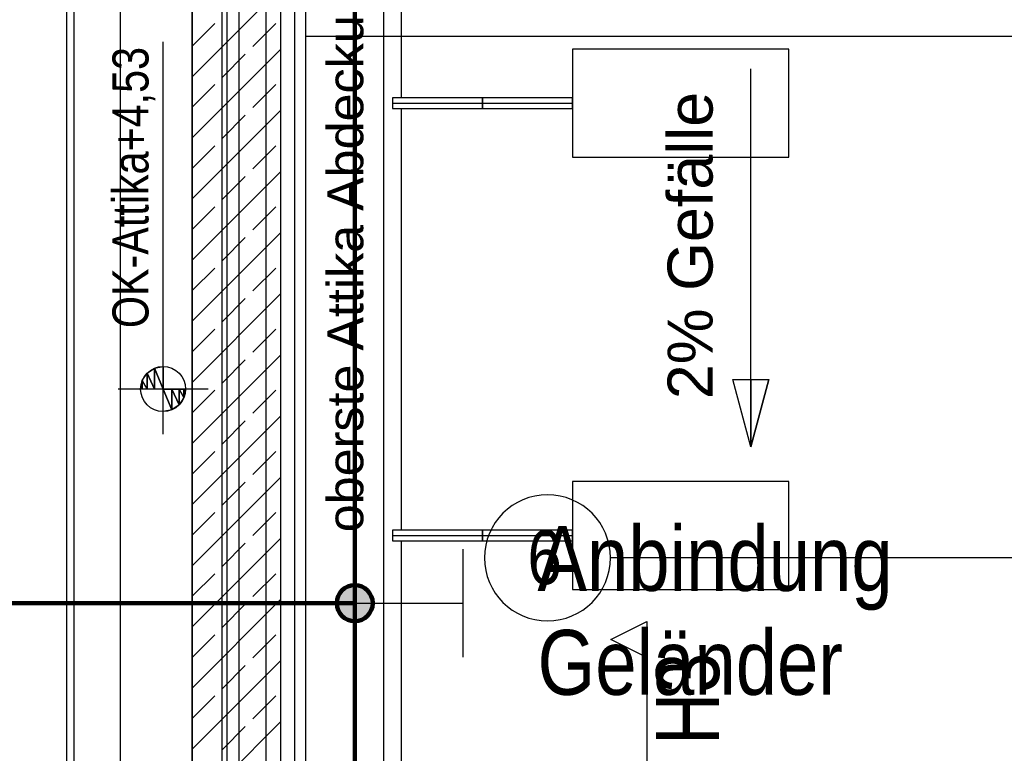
# Model space of a CAD drawing. Header units: metres. Extents: x -2 to 57.6, y -0.5 to 41.5.
# Tile 8 of 41: x 12 to 17.5, y 17.8 to 21.9. Entities that reach past the tile are written whole.
import ezdxf
from ezdxf.enums import TextEntityAlignment as Align

# ---------------------------------------------------------------- set-up
doc = ezdxf.new("R2010")
doc.units = ezdxf.units.M
for name, color, linetype in [('ITB_ELT_Blitzschutz', 5, 'Continuous'), ('ITB_ELT_Blitzschutz Bauteile', 5, 'Continuous'), ('ITB_ELT_TXT_Blitzschutz', 7, 'Continuous'), ('ITB_XXX_xRef', 251, 'Continuous')]:
    doc.layers.add(name, color=color, linetype=linetype)
doc.styles.add('ARIAL', font='txt', dxfattribs={"height": 0.2})
doc.styles.add('ARIAL NARROW', font='txt', dxfattribs={"height": 0.2})
doc.styles.add('ARIAL NARROW_B', font='txt', dxfattribs={"height": 0.2})

# ---------------------------------------------------------------- blocks, each defined once
blk = doc.blocks.new('ITB_1003-ID-102-8-535-128')
at = {"layer": 'ITB_XXX_xRef', "lineweight": 25}
for p, q in [((208.8923, 157.2264), (208.8923, 182.634)), ((208.0812, 179.0063), (208.0812, 161.5063)), ((208.4805, 178.607), (208.4805, 161.9056)), ((208.4784, 178.4395), (208.4784, 161.9035)), ((208.6479, 162.073), (208.6479, 178.4395)), ((208.6747, 162.0998), (208.6747, 178.4119)), ((208.7411, 162.1661), (208.7411, 178.3457)), ((208.9712, 178.1163), (208.9712, 162.3963)), ((208.9712, 178.1163), (208.9712, 162.3963)), ((209.0512, 162.4763), (209.0512, 178.0365)), ((209.1112, 162.5363), (209.1112, 177.9763)), ((209.5433, 177.1442), (209.5431, 165.0907)), ((209.6431, 165.0907), (209.6433, 177.0442)), ((208.0812, 171.4824), (208.0812, 163.4791)), ((208.4805, 170.0318), (208.9712, 170.5225)), ((208.4805, 170.2015), (208.606, 170.3269)), ((208.8181, 170.1997), (208.9454, 170.3269)), ((209.1133, 170.2563), (219.3238, 170.2563)), ((208.3196, 168.0476), (208.3196, 170.2244)), ((208.4805, 169.6923), (208.9712, 170.183)), ((208.6484, 170.0299), (208.7757, 170.1572)), ((211.7932, 170.1842), (210.5932, 170.1842)), ((211.7932, 169.5842), (211.7932, 170.1842)), ((211.5829, 168.3498), (211.5829, 170.0749)), ((208.4805, 169.8621), (208.606, 169.9875)), ((208.8181, 169.8602), (208.9454, 169.9875)), ((208.4805, 169.3529), (208.9712, 169.8436)), ((208.6484, 169.6905), (208.7757, 169.8178)), ((208.4805, 169.5226), (208.606, 169.6481)), ((208.8181, 169.5208), (208.9454, 169.6481)), ((210.5932, 169.5842), (211.7932, 169.5842)), ((208.4805, 169.0135), (208.9712, 169.5042)), ((208.6484, 169.3511), (208.7757, 169.4784)), ((208.4805, 169.1832), (208.606, 169.3087)), ((208.8181, 169.1814), (208.9454, 169.3087)), ((208.4805, 168.6741), (208.9712, 169.1648)), ((208.6484, 169.0117), (208.7757, 169.139)), ((208.4805, 168.8438), (208.606, 168.9693)), ((208.8181, 168.842), (208.9454, 168.9693)), ((208.4805, 168.3347), (208.9712, 168.8254)), ((208.6484, 168.6723), (208.7757, 168.7996)), ((208.4805, 168.5044), (208.606, 168.6299)), ((208.8181, 168.5026), (208.9454, 168.6299)), ((208.4805, 167.9953), (208.9712, 168.486)), ((208.6484, 168.3329), (208.7757, 168.4602)), ((208.2312, 168.3859), (208.2718, 168.413)), ((208.2718, 168.413), (208.3196, 168.4226)), ((208.2718, 168.413), (208.2718, 168.413)), ((208.2718, 168.413), (208.2718, 168.2976)), ((208.2718, 168.2976), (208.2718, 168.413)), ((208.2718, 168.413), (208.3196, 168.2976)), ((208.3196, 168.2976), (208.2718, 168.413)), ((208.3196, 168.4226), (208.3196, 168.4226)), ((208.3196, 168.4226), (208.3196, 168.2976)), ((208.1946, 168.2976), (208.2041, 168.3454)), ((208.2041, 168.3454), (208.2312, 168.3859)), ((208.2041, 168.3454), (208.2041, 168.3454)), ((208.2041, 168.3454), (208.2041, 168.2976)), ((208.2041, 168.2976), (208.2041, 168.3454)), ((208.2041, 168.3454), (208.2312, 168.2976)), ((208.2312, 168.2976), (208.2041, 168.3454)), ((208.2312, 168.3859), (208.2312, 168.3859)), ((208.2312, 168.3859), (208.2312, 168.2976)), ((208.2312, 168.2976), (208.2312, 168.3859)), ((208.2312, 168.3859), (208.2718, 168.2976)), ((208.2718, 168.2976), (208.2312, 168.3859)), ((211.4829, 168.3498), (211.6829, 168.3498)), ((211.5829, 167.9766), (211.4829, 168.3498)), ((211.5829, 167.9766), (211.4829, 168.3498)), ((211.4829, 168.3498), (211.5829, 168.3498)), ((211.5829, 167.9766), (211.6829, 168.3498)), ((211.5829, 168.3498), (211.5829, 168.3498)), ((211.5829, 168.3498), (211.5829, 167.9766)), ((211.5829, 167.9766), (211.5829, 168.3498)), ((211.5829, 168.3498), (211.6829, 168.3498)), ((211.6829, 168.3498), (211.5829, 167.9766)), ((211.6829, 168.3498), (211.6829, 168.3498)), ((208.5696, 168.2976), (208.0696, 168.2976)), ((208.2041, 168.2976), (208.1946, 168.2976)), ((208.2312, 168.2976), (208.2041, 168.2976)), ((208.2312, 168.2976), (208.2312, 168.2976)), ((208.2718, 168.2976), (208.2312, 168.2976)), ((208.2718, 168.2976), (208.2718, 168.2976)), ((208.3196, 168.2976), (208.2718, 168.2976)), ((208.3196, 168.2976), (208.3196, 168.2976)), ((208.3196, 168.1726), (208.3196, 168.2976)), ((208.3196, 168.2976), (208.3675, 168.1821)), ((208.3675, 168.1821), (208.3196, 168.2976)), ((208.3196, 168.2976), (208.3675, 168.2976)), ((208.3675, 168.2976), (208.3675, 168.2976)), ((208.3675, 168.2976), (208.3675, 168.1821)), ((208.3675, 168.1821), (208.3675, 168.2976)), ((208.3675, 168.2976), (208.408, 168.2092)), ((208.408, 168.2092), (208.3675, 168.2976)), ((208.3675, 168.2976), (208.408, 168.2976)), ((208.408, 168.2976), (208.408, 168.2976)), ((208.408, 168.2976), (208.408, 168.2092)), ((208.408, 168.2092), (208.408, 168.2976)), ((208.408, 168.2976), (208.4351, 168.2497)), ((208.4351, 168.2497), (208.408, 168.2976)), ((208.408, 168.2976), (208.4351, 168.2976)), ((208.4351, 168.2976), (208.4351, 168.2976)), ((208.4351, 168.2976), (208.4351, 168.2497)), ((208.4351, 168.2497), (208.4351, 168.2976)), ((208.4351, 168.2976), (208.4446, 168.2976)), ((208.4446, 168.2976), (208.4351, 168.2497)), ((208.4446, 168.2976), (208.4446, 168.2976)), ((208.4805, 168.165), (208.606, 168.2905)), ((208.8181, 168.1632), (208.9454, 168.2905)), ((208.4351, 168.2497), (208.408, 168.2092)), ((208.4351, 168.2497), (208.4351, 168.2497)), ((208.3675, 168.1821), (208.3196, 168.1726)), ((208.408, 168.2092), (208.3675, 168.1821)), ((208.3675, 168.1821), (208.3675, 168.1821)), ((208.408, 168.2092), (208.408, 168.2092)), ((208.4805, 167.6559), (208.9712, 168.1466)), ((208.6484, 167.9935), (208.7757, 168.1208)), ((208.4805, 167.8256), (208.606, 167.9511)), ((208.8181, 167.8238), (208.9454, 167.9511)), ((208.4805, 167.3165), (208.9712, 167.8072)), ((208.6484, 167.6541), (208.7757, 167.7813)), ((211.7931, 167.7842), (210.5931, 167.7842)), ((211.7931, 167.1842), (211.7931, 167.7842)), ((208.4805, 167.4862), (208.606, 167.6116)), ((208.8181, 167.4844), (208.9454, 167.6116)), ((208.4805, 166.9771), (208.9712, 167.4678)), ((208.6484, 167.3147), (208.7757, 167.4419)), ((212.8037, 167.3604), (210.8037, 167.3604)), ((225.0149, 167.3604), (212.8037, 167.3604)), ((212.8037, 167.3604), (212.8037, 167.3604)), ((212.8037, 167.3604), (212.8037, 167.3604)), ((208.4805, 167.1468), (208.606, 167.2722)), ((208.8181, 167.145), (208.9454, 167.2722)), ((210.5931, 167.1842), (211.7931, 167.1842)), ((208.4805, 166.6376), (208.9712, 167.1283)), ((208.6484, 166.9752), (208.7757, 167.1025)), ((210.8055, 166.9075), (211.0055, 167.0075)), ((210.8055, 166.9075), (211.0055, 167.0075)), ((211.0055, 167.0075), (211.0055, 167.0075)), ((211.0055, 167.0075), (211.0055, 166.8075)), ((211.0055, 167.0075), (211.0055, 166.8075)), ((208.4805, 166.8074), (208.606, 166.9328)), ((208.8181, 166.8055), (208.9454, 166.9328)), ((211.0055, 166.8075), (210.8055, 166.9075)), ((211.0055, 166.8075), (210.8055, 166.9075)), ((211.0055, 166.8075), (211.0055, 157.2264)), ((208.4805, 166.2982), (208.9712, 166.7889)), ((208.6484, 166.6358), (208.7757, 166.7631)), ((208.4805, 166.4679), (208.606, 166.5934)), ((208.8181, 166.4661), (208.9454, 166.5934)), ((208.4805, 165.9588), (208.9712, 166.4495)), ((208.6484, 166.2964), (208.7757, 166.4237))]:
    blk.add_line(p, q, dxfattribs=at)
blk.add_circle((208.3196, 168.2976), 0.125, dxfattribs=at)
blk.add_arc((210.4537, 167.3604), 0.35, 180, 0, dxfattribs=at)
for s, height, style, p, p2 in [('oberste Attika Abdeckung öffnen ggf. erneuern', 0.2, 'ARIAL', (209.4311, 167.5024), (209.4311, 173.275)), ('OK-Attika+4,53', 0.2, 'ARIAL NARROW', (208.2383, 168.6359), (208.2383, 170.1967)), ('2% Gefälle', 0.25, 'ARIAL', (211.3708, 168.2409), (211.3708, 169.9476)), ('H3', 0.35, 'ARIAL NARROW', (211.407, 166.3213), (211.407, 166.8339))]:
    blk.add_text(s, height=height, rotation=90, dxfattribs=dict(at, style=style)).set_placement(p, p2, align=Align.FIT)
at = {"lineweight": 25}
blk.add_wipeout([(207.7835, 179.2584), (207.7835, 161.2505), (207.8254, 161.2505), (207.8254, 179.2586)], dxfattribs=at).dxf.layer = 'ITB_XXX_xRef'
at = {"layer": 'ITB_XXX_xRef', "lineweight": 25}
for p, q in [((207.7835, 179.3003), (207.7835, 161.2086)), ((207.7835, 179.2584), (207.7835, 161.2505)), ((207.8254, 161.2505), (207.8254, 179.2586)), ((207.8254, 161.2505), (207.8254, 179.2586))]:
    blk.add_line(p, q, dxfattribs=at)
at = {"lineweight": 25}
for points in [[(209.5932, 169.8842), (209.5932, 169.8542), (210.0932, 169.8542), (210.0932, 169.9142), (209.5932, 169.9142)], [(209.5931, 167.4842), (209.5931, 167.4542), (210.0931, 167.4542), (210.0931, 167.5142), (209.5931, 167.5142)]]:
    blk.add_wipeout(points, dxfattribs=at).dxf.layer = 'ITB_XXX_xRef'
at = {"layer": 'ITB_XXX_xRef', "lineweight": 25}
for p, q in [((210.0932, 169.9142), (209.5932, 169.9142)), ((209.5932, 169.9142), (209.5932, 169.8842)), ((209.5932, 169.9142), (209.5932, 169.8842)), ((209.5932, 169.8842), (209.5932, 169.8542)), ((209.5932, 169.8842), (209.5932, 169.8542)), ((210.0932, 169.8542), (210.0932, 169.9142)), ((209.5932, 169.8542), (210.0932, 169.8542)), ((210.0931, 167.5142), (209.5931, 167.5142)), ((209.5931, 167.5142), (209.5931, 167.4842)), ((209.5931, 167.5142), (209.5931, 167.4842)), ((209.5931, 167.4842), (209.5931, 167.4542)), ((209.5931, 167.4842), (209.5931, 167.4542)), ((210.0931, 167.4542), (210.0931, 167.5142)), ((209.5931, 167.4542), (210.0931, 167.4542))]:
    blk.add_line(p, q, dxfattribs=at)
at = {"lineweight": 25}
for points in [[(210.5932, 169.8842), (210.5932, 169.9142), (210.0932, 169.9142), (210.0932, 169.8542), (210.5932, 169.8542)], [(210.5931, 167.4842), (210.5931, 167.5142), (210.0931, 167.5142), (210.0931, 167.4542), (210.5931, 167.4542)]]:
    blk.add_wipeout(points, dxfattribs=at).dxf.layer = 'ITB_XXX_xRef'
at = {"layer": 'ITB_XXX_xRef', "lineweight": 25}
for p, q in [((210.5932, 170.1842), (210.5932, 169.5842)), ((210.0932, 169.9142), (209.5932, 169.9142)), ((209.5932, 169.8842), (210.5932, 169.8842)), ((210.5932, 169.9142), (210.0932, 169.9142)), ((210.0932, 169.9142), (210.0932, 169.8542)), ((210.5932, 169.9142), (210.0932, 169.9142)), ((210.5932, 169.8842), (210.5932, 169.9142)), ((210.5932, 169.8842), (210.5932, 169.9142)), ((210.5932, 169.8542), (210.5932, 169.8842)), ((210.5932, 169.8542), (210.5932, 169.8842)), ((209.5932, 169.8542), (210.0932, 169.8542)), ((210.0932, 169.8542), (210.5932, 169.8542)), ((210.0932, 169.8542), (210.5932, 169.8542)), ((210.5931, 167.7842), (210.5931, 167.1842)), ((210.0931, 167.5142), (209.5931, 167.5142)), ((209.5931, 167.4842), (210.5931, 167.4842)), ((210.5931, 167.5142), (210.0931, 167.5142)), ((210.0931, 167.5142), (210.0931, 167.4542)), ((210.5931, 167.5142), (210.0931, 167.5142)), ((210.5931, 167.4842), (210.5931, 167.5142)), ((210.5931, 167.4842), (210.5931, 167.5142)), ((210.5931, 167.4542), (210.5931, 167.4842)), ((210.5931, 167.4542), (210.5931, 167.4842)), ((209.5931, 167.4542), (210.0931, 167.4542)), ((210.0931, 167.4542), (210.5931, 167.4542)), ((210.0931, 167.4542), (210.5931, 167.4542))]:
    blk.add_line(p, q, dxfattribs=at)
blk.add_arc((210.4537, 167.3604), 0.35, 0, 180, dxfattribs=at)
at = {"layer": 'ITB_XXX_xRef', "lineweight": 25, "style": 'ARIAL NARROW_B'}
blk.add_text('6', height=0.3, dxfattribs=at).set_placement((210.3427, 167.214), (210.534, 167.214), align=Align.FIT)
blk = doc.blocks.new('Blitzschutz-Bauteile-ID-42-8-535-623')
at = {"layer": 'ITB_ELT_Blitzschutz', "color": 5, "lineweight": 30}
for p, q in [((0.6, 0.3), (0.6, -0.3)), ((0, 0), (0.6, 0))]:
    blk.add_line(p, q, dxfattribs=at)
blk = doc.blocks.new('Text-Text- Anbindung--Geländer-ID-42-8-535-632')
at = {"layer": 'ITB_ELT_TXT_Blitzschutz', "color": 7, "lineweight": 5, "style": 'ARIAL NARROW'}
for s, width, p, p2 in [('Anbindung', 0.999396, (0, 0), (1.9721, 0)), ('Geländer', 0.999387, (0, -0.5771), (1.6966, -0.5771))]:
    blk.add_text(s, height=0.36, dxfattribs=dict(at, width=width)).set_placement(p, p2, align=Align.FIT)
blk = doc.blocks.new('Verbinder-Klemme-ID-42-8-535-641')
at = {"layer": 'ITB_ELT_Blitzschutz Bauteile', "lineweight": 100}
blk.add_hatch(color=5, dxfattribs=at).paths.add_polyline_path([(0, 0.1), (-0.0309, 0.0951), (-0.0588, 0.0809), (-0.0809, 0.0588), (-0.0951, 0.0309), (-0.1, 0), (-0.0951, -0.0309), (-0.0809, -0.0588), (-0.0588, -0.0809), (-0.0309, -0.0951), (0, -0.1), (0.0309, -0.0951), (0.0588, -0.0809), (0.0809, -0.0588), (0.0951, -0.0309), (0.1, 0), (0.0951, 0.0309), (0.0809, 0.0588), (0.0588, 0.0809), (0.0309, 0.0951)])
at = {"layer": 'ITB_ELT_Blitzschutz Bauteile', "color": 5, "lineweight": 100}
blk.add_circle((0, 0), 0.1, dxfattribs=at)

msp = doc.modelspace()

# ---------------------------------------------------------------- block references
at = {"layer": 'ITB_XXX_xRef', "lineweight": 25}
msp.add_blockref('ITB_1003-ID-102-8-535-128', (-195.4999, -148.4381), dxfattribs=at)

# ---------------------------------------------------------------- next in the draw order: linework, layer by layer
at = {"layer": 'ITB_ELT_Blitzschutz', "color": 5, "lineweight": 100}
for p, q in [((13.8836, 18.6705), (13.8836, 25.0461)), ((13.8836, 18.6705), (11.8414, 18.6705)), ((13.8836, 14.7503), (13.8836, 18.6705))]:
    msp.add_line(p, q, dxfattribs=at)

# ---------------------------------------------------------------- next in the draw order: block references
at = {"layer": 'ITB_ELT_Blitzschutz', "color": 5, "lineweight": 30}
msp.add_blockref('Blitzschutz-Bauteile-ID-42-8-535-623', (13.8836, 18.6705), dxfattribs=at)
at = {"layer": 'ITB_ELT_Blitzschutz Bauteile', "color": 5, "lineweight": 100}
msp.add_blockref('Verbinder-Klemme-ID-42-8-535-641', (13.8836, 18.6705), dxfattribs=at)
at = {"layer": 'ITB_ELT_TXT_Blitzschutz', "color": 7, "lineweight": 5}
msp.add_blockref('Text-Text- Anbindung--Geländer-ID-42-8-535-632', (14.8984, 18.739), dxfattribs=at)

doc.saveas('drawing.dxf')
